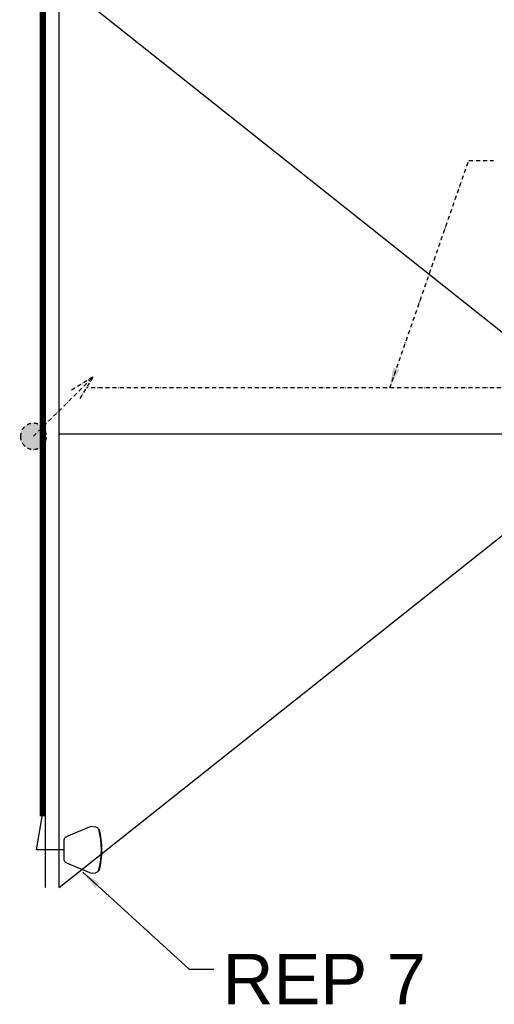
# Model space of a CAD drawing. Header units: millimetres. Extents: x 40090 to 187415, y -53271 to 40260.
# Tile 3 of 43: x 53820 to 55234, y 12272 to 15203. Entities that reach past the tile are written whole.
import ezdxf

# ---------------------------------------------------------------- set-up
doc = ezdxf.new("R2010")
doc.units = ezdxf.units.MM
doc.linetypes.add('ACAD_ISO12W100', pattern=[21, 12, -3, 0, -3, 0, -3])
doc.layers.add('AVM_kabelová_trasa_podhled', color=4, linetype='ACAD_ISO12W100', lineweight=30)
doc.layers.add('AVM_kabelová_trasa_podlaha', color=3, linetype='ACAD_ISO12W100', lineweight=30)
doc.layers.add('AVM_projekce', color=240, linetype='Continuous')
doc.layers.add('AVM_reproduktor', color=6, linetype='Continuous')
doc.styles.add('AVM', font='arial.ttf')
doc.styles.get("Standard").update_dxf_attribs({"font": 'arial.ttf'})
doc.dimstyles.new('AVM-1_50', dxfattribs={"dimscale": 40, "dimtxt": 2.5, "dimasz": 2.5, "dimexe": 1.25, "dimexo": 0.625, "dimtad": 1, "dimdec": 0, "dimrnd": 1, "dimtxsty": 'AVM', "dimcen": 2.5, "dimclrd": 256, "dimclre": 256, "dimclrt": 256, "dimadec": 0, "dimazin": 0, "dimtfac": 1, "dimtdec": 0, "dimtmove": 0, "dimatfit": 3, "dimfxl": 0, "dimarcsym": 0})

# ---------------------------------------------------------------- blocks, each defined once
blk = doc.blocks.new('jbl-c23')
for p, q in [((30.1, 0), (-30.1, 0)), ((-39.2, -6.1), (-69.9, -80.1)), ((39.2, -6.1), (69.9, -80.1)), ((-69.9, -80.1), (-68.7, -93)), ((69.9, -80.1), (68.7, -93)), ((-61.9, -101.5), (-61.9, -102)), ((61.9, -102), (61.9, -101.5))]:
    blk.add_line(p, q)
for centre, radius, start, end in [((-28.3, -12.6), 12.7, 98.1096, 149.3904), ((28.3, -12.6), 12.7, 30.6096, 81.8904), ((-56.4, -90.1), 12.7, 193.1096, 243.9279), ((-60.4, -102), 1.57, 180, 256.2452), ((-56.4, -90.1), 12.7, 243.9279, 248.1785), ((0, 144.6), 254, 256.0835, 283.9165), ((0, 144.6), 255.5, 256.2452, 283.7548), ((60.4, -102), 1.57, 283.7548, 0), ((56.4, -90.1), 12.7, 291.8215, 296.0721), ((56.4, -90.1), 12.7, 296.0721, 346.8904)]:
    blk.add_arc(centre, radius, start, end)
blk = doc.blocks.new('Stoupačka')
h = blk.add_hatch(color=256)
edge = h.paths.add_edge_path()
edge.add_ellipse((0, 0), major_axis=(-27.4, 27.4), ratio=1, start_angle=-180, end_angle=0, ccw=False)
edge.add_ellipse((0, 0), major_axis=(-27.4, 27.4), ratio=1, start_angle=0, end_angle=180, ccw=False)
for p, q in [((0, 0), (-177.3, 176.3)), ((-177.3, 176.3), (-113.3, 137.1)), ((-177.3, 176.3), (-138, 112.4))]:
    blk.add_line(p, q)
blk.add_circle((0, 0), 38.8)

msp = doc.modelspace()

# ---------------------------------------------------------------- linework, layer by layer
at = {"layer": 'AVM_kabelová_trasa_podhled'}
msp.add_lwpolyline([(55826.4, 14107.2), (54019.1, 14107.2)], dxfattribs=at)
at = {"layer": 'AVM_kabelová_trasa_podlaha', "const_width": 15}
msp.add_lwpolyline([(53887.8, 12831.4), (53887.8, 19297.6), (54193.3, 19427.5)], dxfattribs=at)
at = {"layer": 'AVM_projekce'}
for p, q in [((53897.4, 12620.1), (53897.4, 16620.1)), ((53937.7, 12620.1), (53937.7, 15320.1)), ((55637.7, 13970.1), (53937.7, 15320.1)), ((53937.7, 13970.1), (55637.7, 13970.1)), ((53937.7, 12620.1), (55637.7, 13970.1))]:
    msp.add_line(p, q, dxfattribs=at)
msp.add_lwpolyline([(53953.4, 12732.2), (53870.2, 12732.2), (53887.8, 12831.4)], dxfattribs=at)

# ---------------------------------------------------------------- block references
at = {"layer": 'AVM_kabelová_trasa_podhled', "xscale": -1}
msp.add_blockref('Stoupačka', (53861.5, 13962.8), dxfattribs=at)
at = {"layer": 'AVM_reproduktor', "xscale": -1, "rotation": 90}
msp.add_blockref('jbl-c23', (53953.4, 12732.2), dxfattribs=at)

# ---------------------------------------------------------------- texts
at = {"layer": 'AVM_reproduktor', "insert": (54425.2, 12422.3), "char_height": 150, "width": 1361.318, "attachment_point": 1}
msp.add_mtext('\\pt1200;REP 7', dxfattribs=at)

# ---------------------------------------------------------------- leaders
at = {"layer": 'AVM_kabelová_trasa_podhled', "lineweight": -2, "annotation_type": 0, "has_hookline": 1, "hookline_direction": 0, "text_width": 382.6}
msp.add_leader([(54922.8, 14107.2), (55158.7, 14784.2), (55231.9, 14784.2)], dimstyle='AVM-1_50', override={"dimasz": 1.5, "dimgap": 0.625, "dimtad": 0, "dimclrd": 6}, dxfattribs=at)
at = {"layer": 'AVM_reproduktor', "annotation_type": 0, "has_hookline": 1, "hookline_direction": 0, "text_width": 579.6}
msp.add_leader([(54008.3, 12665.6), (54325.7, 12376.7), (54398.9, 12376.7)], dimstyle='AVM-1_50', override={"dimasz": 1.5, "dimgap": 0.625, "dimtad": 0, "dimclrd": 6}, dxfattribs=at)

doc.saveas('drawing.dxf')
